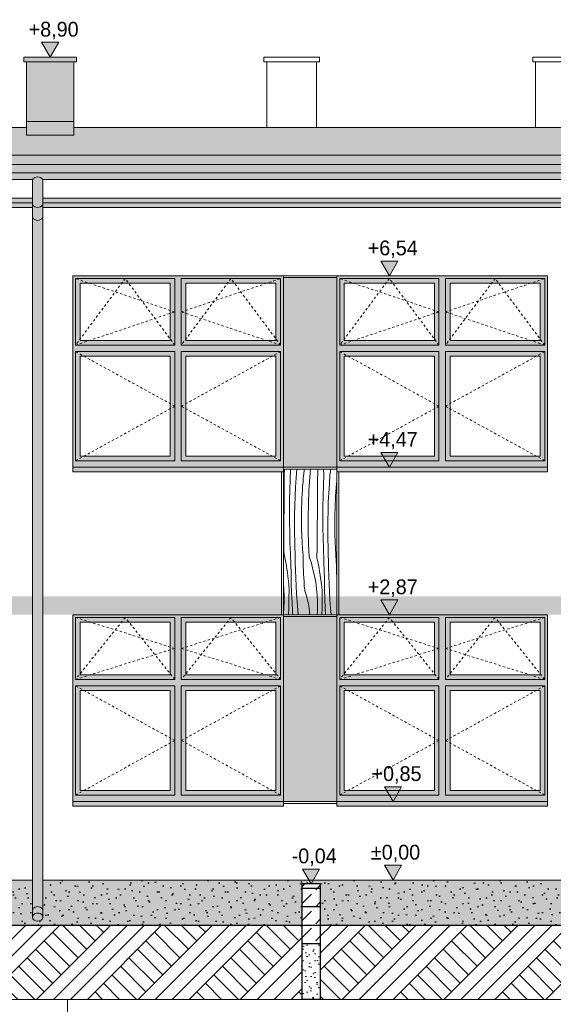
# Model space of a CAD drawing. Extents: x -366324 to -207045, y 68808 to 138616.
# Tile 149 of 170: x -222352 to -216574, y 113666 to 124314. Entities that reach past the tile are written whole.
import ezdxf

# ---------------------------------------------------------------- set-up
doc = ezdxf.new("R2010")
doc.units = 0
doc.header["$MEASUREMENT"] = 0
doc.linetypes.add('Dashed', pattern=[564.444447, 282.222223, -282.222223])
doc.linetypes.add('Hidden Line', pattern=[50, 25, -25])
for name, color, linetype, lineweight, true_color in [('ARCH dach_Nr_Pióra__22', 7, 'Continuous', 9, 0x7f7f7f), ('Arch kolorystyka_Nr_Pióra__2', 7, 'Continuous', 13, 0x7f7f7f), ('Arch kolorystyka_Nr_Pióra__22', 7, 'Continuous', 9, 0x7f7f7f), ('Arch kolorystyka_Nr_Pióra__4', 7, 'Continuous', 9, 0x029e21), ('Arch kolorystyka_Nr_Pióra__61', 7, 'Continuous', 20, 0x4d4d4d), ('Arch kolorystyka_Nr_Pióra__81', 7, 'Continuous', 9, 0x5d5d5d), ('Arch rynny_Nr_Pióra__81', 7, 'Continuous', 9, 0x5d5d5d), ('Arch teren_Nr_Pióra__2', 7, 'Continuous', 13, 0x7f7f7f), ('Arch wykończenie_Nr_Pióra__22', 7, 'Continuous', 9, 0x7f7f7f), ('Arch ściany zewnętrzne_Nr_Pióra__22', 7, 'Continuous', 9, 0x7f7f7f)]:
    doc.layers.add(name, color=color, linetype=linetype, lineweight=lineweight, true_color=true_color)
for name, color, linetype, lineweight in [('Arch kolorystyka_Nr_Pióra__1', 7, 'Continuous', 25), ('Arch kolorystyka_Nr_Pióra__41', 7, 'Continuous', 15), ('Arch okna_Nr_Pióra__21', 7, 'Continuous', 9), ('Arch rynny_Nr_Pióra__21', 7, 'Continuous', 9), ('Arch schody_Nr_Pióra__1', 7, 'Continuous', 25), ('ARCH TABELA_Nr_Pióra__21', 7, 'Continuous', 9), ('Arch wykończenie_Nr_Pióra__21', 7, 'Continuous', 9), ('Arch wymiary_Nr_Pióra__21', 7, 'Continuous', 9), ('arch wypelnienia_Nr_Pióra__21', 7, 'Continuous', 9), ('Arch ściany zewnętrzne_Nr_Pióra__21', 7, 'Continuous', 9), ('INWENT DACH_Nr_Pióra__21', 7, 'Continuous', 9), ('INWENT TEREN_Nr_Pióra__1', 7, 'Continuous', 25)]:
    doc.layers.add(name, color=color, linetype=linetype, lineweight=lineweight)
doc.layers.add('Arch wymiary', color=7, linetype='Continuous')
doc.styles.add('GENERATED_STYLE_1', font='txt')
pattern_1 = [(45, (0, 0), (-183.84776, 183.84776), [195, -65]), (45, (1e-14, 183.85), (-183.84776, 183.84776), [195, -65])]
pattern_2 = [(45, (0, 0), (-275.77163, 275.77163), []), (45, (-91.9, 91.9), (-551.5433, 551.5433), []), (45, (-183.85, 183.85), (-551.5433, 551.5433), []), (135, (-275.77, 275.77), (91.92388, 91.92388), [390, -390])]

# ---------------------------------------------------------------- blocks, each defined once
blk = doc.blocks.new('*X128')
at = {"layer": 'Arch kolorystyka_Nr_Pióra__22', "linetype": 'Continuous'}
for p, q in [((-219488, 119262), (-219487, 119380)), ((-219487, 119380), (-219486, 119455)), ((-219424, 119342), (-219420, 119455)), ((-219360, 119359), (-219352, 119455)), ((-219281, 119357), (-219276, 119400)), ((-219276, 119400), (-219272, 119444)), ((-219272, 119444), (-219270, 119455)), ((-219220, 119222), (-219211, 119365)), ((-219211, 119365), (-219203, 119455)), ((-219126, 119317), (-219125, 119435)), ((-219125, 119435), (-219125, 119455)), ((-219059, 119393), (-219064, 119455)), ((-219064, 119279), (-219059, 119393)), ((-218999, 119295), (-218992, 119394)), ((-218992, 119394), (-218988, 119426)), ((-218988, 119426), (-218987, 119455)), ((-219489, 119144), (-219488, 119262)), ((-219427, 119228), (-219424, 119342)), ((-219370, 119161), (-219366, 119260)), ((-219366, 119260), (-219360, 119359)), ((-219291, 119227), (-219288, 119270)), ((-219288, 119270), (-219284, 119314)), ((-219284, 119314), (-219281, 119357)), ((-219127, 119199), (-219126, 119317)), ((-219067, 119164), (-219064, 119279)), ((-219005, 119196), (-218999, 119295)), ((-218924, 119250), (-218920, 119293)), ((-218920, 119293), (-218917, 119329)), ((-219429, 119113), (-219427, 119228)), ((-219374, 119062), (-219370, 119161)), ((-219296, 119140), (-219293, 119183)), ((-219293, 119183), (-219291, 119227)), ((-219226, 119079), (-219220, 119222)), ((-219128, 119081), (-219127, 119199)), ((-219069, 119050), (-219067, 119164)), ((-219010, 119097), (-219005, 119196)), ((-218933, 119120), (-218931, 119163)), ((-218931, 119163), (-218928, 119207)), ((-218928, 119207), (-218924, 119250)), ((-219489, 119026), (-219489, 119144)), ((-219430, 118999), (-219429, 119113)), ((-219376, 118963), (-219374, 119062)), ((-219300, 119024), (-219297, 119096)), ((-219297, 119096), (-219296, 119140)), ((-219229, 118935), (-219226, 119079)), ((-219129, 118963), (-219128, 119081)), ((-219069, 118935), (-219069, 119050)), ((-219013, 118998), (-219010, 119097)), ((-218937, 119033), (-218935, 119076)), ((-218935, 119076), (-218933, 119120)), ((-219490, 118908), (-219489, 119026)), ((-219429, 118885), (-219430, 118999)), ((-219376, 118864), (-219376, 118963)), ((-219301, 118952), (-219300, 119024)), ((-219301, 118879), (-219301, 118952)), ((-219130, 118845), (-219129, 118963)), ((-219015, 118899), (-219013, 118998)), ((-218941, 118888), (-218939, 118960)), ((-218939, 118960), (-218937, 119033)), ((-219491, 118790), (-219490, 118908)), ((-219427, 118770), (-219429, 118885)), ((-219376, 118764), (-219376, 118864)), ((-219300, 118807), (-219301, 118879)), ((-219228, 118792), (-219229, 118935)), ((-219131, 118727), (-219130, 118845)), ((-219069, 118821), (-219069, 118935)), ((-219016, 118800), (-219015, 118899)), ((-218941, 118816), (-218941, 118888)), ((-219492, 118672), (-219491, 118790)), ((-219425, 118656), (-219427, 118770)), ((-219373, 118665), (-219376, 118764)), ((-219298, 118734), (-219300, 118807)), ((-219294, 118662), (-219298, 118734)), ((-219224, 118648), (-219228, 118792)), ((-219132, 118609), (-219131, 118727)), ((-219067, 118707), (-219069, 118821)), ((-219015, 118701), (-219016, 118800)), ((-218939, 118743), (-218941, 118816)), ((-218937, 118671), (-218939, 118743)), ((-219493, 118554), (-219492, 118672)), ((-219420, 118541), (-219425, 118656)), ((-219373, 118649), (-219373, 118665)), ((-219372, 118632), (-219373, 118649)), ((-219372, 118615), (-219372, 118632)), ((-219290, 118590), (-219294, 118662)), ((-219216, 118505), (-219224, 118648)), ((-219064, 118592), (-219067, 118707)), ((-219013, 118602), (-219015, 118701)), ((-218934, 118598), (-218937, 118671)), ((-219493, 118554), (-219485, 118518)), ((-219485, 118518), (-219477, 118482)), ((-219420, 118527), (-219420, 118541)), ((-219419, 118513), (-219420, 118527)), ((-219419, 118499), (-219419, 118513)), ((-219371, 118599), (-219372, 118615)), ((-219371, 118582), (-219371, 118599)), ((-219370, 118565), (-219371, 118582)), ((-219369, 118549), (-219370, 118565)), ((-219369, 118532), (-219369, 118549)), ((-219368, 118446), (-219369, 118532)), ((-219284, 118517), (-219290, 118590)), ((-219284, 118477), (-219284, 118517)), ((-219133, 118491), (-219132, 118609)), ((-219060, 118478), (-219064, 118592)), ((-219013, 118585), (-219013, 118602)), ((-219012, 118568), (-219013, 118585)), ((-219012, 118552), (-219012, 118568)), ((-219011, 118535), (-219012, 118552)), ((-219011, 118519), (-219011, 118535)), ((-219010, 118502), (-219011, 118519)), ((-218930, 118526), (-218934, 118598)), ((-218924, 118454), (-218930, 118526)), ((-219477, 118482), (-219470, 118446)), ((-219470, 118446), (-219464, 118410)), ((-219464, 118410), (-219458, 118373)), ((-219418, 118485), (-219419, 118499)), ((-219417, 118471), (-219418, 118485)), ((-219417, 118457), (-219417, 118471)), ((-219416, 118443), (-219417, 118457)), ((-219415, 118429), (-219416, 118443)), ((-219413, 118324), (-219415, 118429)), ((-219366, 118361), (-219368, 118446)), ((-219283, 118437), (-219284, 118477)), ((-219281, 118397), (-219283, 118437)), ((-219216, 118505), (-219194, 118438)), ((-219194, 118438), (-219176, 118370)), ((-219133, 118491), (-219124, 118455)), ((-219124, 118455), (-219117, 118419)), ((-219117, 118419), (-219110, 118382)), ((-219060, 118464), (-219060, 118478)), ((-219059, 118450), (-219060, 118464)), ((-219058, 118436), (-219059, 118450)), ((-219058, 118422), (-219058, 118436)), ((-219057, 118408), (-219058, 118422)), ((-219056, 118394), (-219057, 118408)), ((-219009, 118485), (-219010, 118502)), ((-219008, 118469), (-219009, 118485)), ((-219007, 118383), (-219008, 118469)), ((-218923, 118414), (-218924, 118454)), ((-218922, 118374), (-218923, 118414)), ((-219458, 118373), (-219453, 118337)), ((-219453, 118337), (-219448, 118300)), ((-219448, 118300), (-219444, 118264)), ((-219411, 118220), (-219413, 118324)), ((-219362, 118275), (-219366, 118361)), ((-219280, 118358), (-219281, 118397)), ((-219278, 118318), (-219280, 118358)), ((-219275, 118278), (-219278, 118318)), ((-219176, 118370), (-219160, 118301)), ((-219160, 118301), (-219147, 118232)), ((-219110, 118382), (-219104, 118346)), ((-219104, 118346), (-219098, 118310)), ((-219098, 118310), (-219093, 118273)), ((-219056, 118380), (-219056, 118394)), ((-219055, 118366), (-219056, 118380)), ((-219053, 118261), (-219055, 118366)), ((-219005, 118297), (-219007, 118383)), ((-218921, 118334), (-218922, 118374)), ((-218919, 118294), (-218921, 118334)), ((-219497, 118212), (-219492, 118155)), ((-219442, 118248), (-219444, 118264)), ((-219440, 118232), (-219442, 118248)), ((-219438, 118216), (-219440, 118232)), ((-219437, 118200), (-219438, 118216)), ((-219436, 118184), (-219437, 118200)), ((-219407, 118115), (-219411, 118220)), ((-219358, 118189), (-219362, 118275)), ((-219273, 118238), (-219275, 118278)), ((-219270, 118198), (-219273, 118238)), ((-219270, 118186), (-219270, 118198)), ((-219147, 118232), (-219138, 118162)), ((-219093, 118273), (-219088, 118237)), ((-219088, 118237), (-219084, 118200)), ((-219082, 118184), (-219084, 118200)), ((-219051, 118156), (-219053, 118261)), ((-219002, 118211), (-219005, 118297)), ((-218998, 118126), (-219002, 118211)), ((-218917, 118254), (-218919, 118294)), ((-218917, 118244), (-218917, 118254)), ((-219492, 118155), (-219488, 118085)), ((-219435, 118167), (-219436, 118184)), ((-219436, 118072), (-219435, 118135)), ((-219435, 118151), (-219435, 118167)), ((-219435, 118135), (-219435, 118151)), ((-219403, 118010), (-219407, 118115)), ((-219353, 118104), (-219358, 118189)), ((-219347, 118018), (-219353, 118104)), ((-219269, 118174), (-219270, 118186)), ((-219267, 118163), (-219269, 118174)), ((-219266, 118151), (-219267, 118163)), ((-219263, 118139), (-219266, 118151)), ((-219261, 118128), (-219263, 118139)), ((-219258, 118116), (-219261, 118128)), ((-219254, 118105), (-219258, 118116)), ((-219236, 118041), (-219254, 118105)), ((-219138, 118162), (-219132, 118092)), ((-219132, 118092), (-219128, 118021)), ((-219080, 118168), (-219082, 118184)), ((-219078, 118152), (-219080, 118168)), ((-219076, 118136), (-219078, 118152)), ((-219075, 118120), (-219076, 118136)), ((-219075, 118104), (-219075, 118120)), ((-219075, 118088), (-219075, 118104)), ((-219075, 118072), (-219075, 118088)), ((-219047, 118051), (-219051, 118156)), ((-218993, 118040), (-218998, 118126)), ((-219490, 117973), (-219489, 117993)), ((-219489, 117993), (-219488, 118014)), ((-219488, 118085), (-219488, 118014)), ((-219439, 117947), (-219438, 118010)), ((-219438, 118010), (-219436, 118072)), ((-219398, 117906), (-219403, 118010)), ((-219340, 117933), (-219347, 118018)), ((-219222, 117976), (-219236, 118041)), ((-219128, 118021), (-219128, 117951)), ((-219077, 117946), (-219076, 118009)), ((-219076, 118009), (-219075, 118072)), ((-219043, 117947), (-219047, 118051)), ((-218987, 117955), (-218993, 118040)), ((-219497, 117880), (-219496, 117891)), ((-219496, 117891), (-219494, 117911)), ((-219494, 117911), (-219492, 117932)), ((-219492, 117932), (-219491, 117952)), ((-219491, 117952), (-219490, 117973)), ((-219440, 117884), (-219439, 117947)), ((-219440, 117880), (-219440, 117884)), ((-219396, 117880), (-219398, 117906)), ((-219335, 117880), (-219340, 117933)), ((-219213, 117910), (-219222, 117976)), ((-219210, 117880), (-219213, 117910)), ((-219131, 117889), (-219129, 117909)), ((-219131, 117880), (-219131, 117889)), ((-219129, 117930), (-219128, 117951)), ((-219129, 117909), (-219129, 117930)), ((-219079, 117884), (-219077, 117946)), ((-219079, 117880), (-219079, 117884)), ((-219039, 117880), (-219043, 117947)), ((-218981, 117880), (-218987, 117955))]:
    blk.add_line(p, q, dxfattribs=at)
blk = doc.blocks.new('Wypełnienie_64')
at = {"layer": 'Arch kolorystyka_Nr_Pióra__22', "linetype": 'Dashed'}
blk.add_blockref('*X128', (0, 0), dxfattribs=at)
blk = doc.blocks.new('Wymiary_181', base_point=(-218349, 121545))
at = {"layer": 'Arch wymiary_Nr_Pióra__21', "linetype": 'Continuous'}
blk.add_hatch(color=256, dxfattribs=at).paths.add_polyline_path([(-218349, 121545), (-218442, 121705), (-218257, 121705)], flags=0)
for p, q in [((-218349, 121545), (-218442, 121705)), ((-218442, 121705), (-218257, 121705)), ((-218257, 121705), (-218349, 121545)), ((-218349, 121545), (-218469, 121545)), ((-218349, 121545), (-218229, 121545))]:
    blk.add_line(p, q, dxfattribs=at)
at = {"layer": 'Arch wymiary_Nr_Pióra__21', "insert": (-218583, 121737), "char_height": 160, "attachment_point": 7, "style": 'GENERATED_STYLE_1'}
blk.add_mtext('{+6,54}', dxfattribs=at)
blk = doc.blocks.new('Wymiary_182', base_point=(-218349, 119475))
at = {"layer": 'Arch wymiary_Nr_Pióra__21', "linetype": 'Continuous'}
blk.add_hatch(color=256, dxfattribs=at).paths.add_polyline_path([(-218349, 119475), (-218442, 119635), (-218257, 119635)], flags=0)
for p, q in [((-218349, 119475), (-218442, 119635)), ((-218442, 119635), (-218257, 119635)), ((-218257, 119635), (-218349, 119475)), ((-218349, 119475), (-218469, 119475)), ((-218349, 119475), (-218229, 119475))]:
    blk.add_line(p, q, dxfattribs=at)
at = {"layer": 'Arch wymiary_Nr_Pióra__21', "insert": (-218583, 119667), "char_height": 160, "attachment_point": 7, "style": 'GENERATED_STYLE_1'}
blk.add_mtext('{+4,47}', dxfattribs=at)
blk = doc.blocks.new('Wymiary_183', base_point=(-218308, 115010))
at = {"layer": 'Arch wymiary_Nr_Pióra__21', "linetype": 'Continuous'}
blk.add_hatch(color=256, dxfattribs=at).paths.add_polyline_path([(-218308, 115010), (-218401, 115170), (-218216, 115170)], flags=0)
for p, q in [((-218308, 115010), (-218401, 115170)), ((-218401, 115170), (-218216, 115170)), ((-218216, 115170), (-218308, 115010)), ((-218308, 115010), (-218428, 115010)), ((-218308, 115010), (-218188, 115010))]:
    blk.add_line(p, q, dxfattribs=at)
at = {"layer": 'Arch wymiary_Nr_Pióra__21', "insert": (-218549, 115202), "char_height": 160, "attachment_point": 7, "style": 'GENERATED_STYLE_1'}
blk.add_mtext('{±0,00}', dxfattribs=at)
blk = doc.blocks.new('Wymiary_184', base_point=(-218308, 115860))
at = {"layer": 'Arch wymiary_Nr_Pióra__21', "linetype": 'Continuous'}
blk.add_hatch(color=256, dxfattribs=at).paths.add_polyline_path([(-218308, 115860), (-218401, 116020), (-218216, 116020)], flags=0)
for p, q in [((-218308, 115860), (-218401, 116020)), ((-218401, 116020), (-218216, 116020)), ((-218216, 116020), (-218308, 115860)), ((-218308, 115860), (-218428, 115860)), ((-218308, 115860), (-218188, 115860))]:
    blk.add_line(p, q, dxfattribs=at)
at = {"layer": 'Arch wymiary_Nr_Pióra__21', "insert": (-218542, 116052), "char_height": 160, "attachment_point": 7, "style": 'GENERATED_STYLE_1'}
blk.add_mtext('{+0,85}', dxfattribs=at)
blk = doc.blocks.new('Wymiary_185', base_point=(-218349, 117880))
at = {"layer": 'Arch wymiary_Nr_Pióra__21', "linetype": 'Continuous'}
blk.add_hatch(color=256, dxfattribs=at).paths.add_polyline_path([(-218349, 117880), (-218442, 118040), (-218257, 118040)], flags=0)
for p, q in [((-218349, 117880), (-218442, 118040)), ((-218442, 118040), (-218257, 118040)), ((-218257, 118040), (-218349, 117880)), ((-218349, 117880), (-218469, 117880)), ((-218349, 117880), (-218229, 117880))]:
    blk.add_line(p, q, dxfattribs=at)
at = {"layer": 'Arch wymiary_Nr_Pióra__21', "insert": (-218583, 118072), "char_height": 160, "attachment_point": 7, "style": 'GENERATED_STYLE_1'}
blk.add_mtext('{+2,87}', dxfattribs=at)
blk = doc.blocks.new('Wymiary_186', base_point=(-219197, 114970))
at = {"layer": 'Arch wymiary_Nr_Pióra__21', "linetype": 'Continuous'}
blk.add_hatch(color=256, dxfattribs=at).paths.add_polyline_path([(-219197, 114970), (-219290, 115130), (-219104, 115130)], flags=0)
for p, q in [((-219197, 114970), (-219290, 115130)), ((-219290, 115130), (-219104, 115130)), ((-219104, 115130), (-219197, 114970)), ((-219197, 114970), (-219317, 114970)), ((-219197, 114970), (-219077, 114970))]:
    blk.add_line(p, q, dxfattribs=at)
at = {"layer": 'Arch wymiary_Nr_Pióra__21', "insert": (-219407, 115162), "char_height": 160, "attachment_point": 7, "style": 'GENERATED_STYLE_1'}
blk.add_mtext('{-0,04}', dxfattribs=at)
blk = doc.blocks.new('Wymiary_202', base_point=(-222022, 123910))
at = {"layer": 'Arch wymiary_Nr_Pióra__21', "linetype": 'Continuous'}
blk.add_hatch(color=256, dxfattribs=at).paths.add_polyline_path([(-222022, 123910), (-222115, 124070), (-221929, 124070)], flags=0)
for p, q in [((-222022, 123910), (-222115, 124070)), ((-222115, 124070), (-221929, 124070)), ((-221929, 124070), (-222022, 123910)), ((-222022, 123910), (-222142, 123910)), ((-222022, 123910), (-221902, 123910))]:
    blk.add_line(p, q, dxfattribs=at)
at = {"layer": 'Arch wymiary_Nr_Pióra__21', "insert": (-222255, 124102), "char_height": 160, "attachment_point": 7, "style": 'GENERATED_STYLE_1'}
blk.add_mtext('{+8,90}', dxfattribs=at)

msp = doc.modelspace()

# ---------------------------------------------------------------- hatches: boundary and pattern name
at = {"layer": 'Arch kolorystyka_Nr_Pióra__1', "linetype": 'Continuous'}
h = msp.add_hatch(dxfattribs=at)
h.set_pattern_fill('Carpet', color=256, style=0, pattern_type=2)
h.set_pattern_definition([(45, (0, 300), (-95.459415, 95.459415), [0, -90, 0, -135]), (110, (300, 300), (126.858504, 46.17272), [0, -66, 0, -114])])
h.paths.add_polyline_path([(-223816.9, 114989.6), (-222776.9, 114989.6), (-222776.9, 114969.6), (-222576.9, 114969.6), (-222576.9, 114519.6), (-222101.9, 114519.6), (-219296.9, 114519.6), (-219296.9, 114969.6), (-219096.9, 114969.6), (-219096.9, 114519.6), (-216306.9, 114519.6), (-216306.9, 114969.6), (-215856.9, 114969.6), (-215856.9, 115009.6), (-219686.9, 115009.6), (-222101.9, 115009.6), (-222101.9, 114669.6), (-222101.9, 114608.8, -0.2284974), (-222116.5, 114578.5, -0.1654872), (-222152.5, 114564.3, -0.0390619), (-222161.3, 114564.3, -0.1654872), (-222197.3, 114578.5, -0.2284974), (-222211.9, 114608.8), (-222211.9, 114988.7), (-222211.9, 115009.6), (-223816.9, 115009.6)], flags=0)
at = {"layer": 'Arch kolorystyka_Nr_Pióra__2', "linetype": 'Continuous'}
h = msp.add_hatch(color=256, dxfattribs=at)
h.paths.add_polyline_path([(-221776.9, 119474.6), (-219496.9, 119474.6), (-219496.9, 121544.6), (-221776.9, 121544.6)], flags=0)
h.paths.add_polyline_path([(-221696.9, 119594.6), (-220721.9, 119594.6), (-220721.9, 120674.6), (-221696.9, 120674.6)], flags=0)
h.paths.add_polyline_path([(-221696.9, 120844.6), (-220721.9, 120844.6), (-220721.9, 121464.6), (-221696.9, 121464.6)], flags=0)
h.paths.add_polyline_path([(-220551.9, 120844.6), (-219576.9, 120844.6), (-219576.9, 121464.6), (-220551.9, 121464.6)], flags=0)
h.paths.add_polyline_path([(-220551.9, 119594.6), (-219576.9, 119594.6), (-219576.9, 120674.6), (-220551.9, 120674.6)], flags=0)
h = msp.add_hatch(color=256, dxfattribs=at)
h.paths.add_polyline_path([(-218916.9, 119474.6), (-216636.9, 119474.6), (-216636.9, 121544.6), (-218916.9, 121544.6)], flags=0)
h.paths.add_polyline_path([(-218836.9, 119594.6), (-217861.9, 119594.6), (-217861.9, 120674.6), (-218836.9, 120674.6)], flags=0)
h.paths.add_polyline_path([(-218836.9, 120844.6), (-217861.9, 120844.6), (-217861.9, 121464.6), (-218836.9, 121464.6)], flags=0)
h.paths.add_polyline_path([(-217691.9, 120844.6), (-216716.9, 120844.6), (-216716.9, 121464.6), (-217691.9, 121464.6)], flags=0)
h.paths.add_polyline_path([(-217691.9, 119594.6), (-216716.9, 119594.6), (-216716.9, 120674.6), (-217691.9, 120674.6)], flags=0)
h = msp.add_hatch(color=256, dxfattribs=at)
h.paths.add_polyline_path([(-221776.9, 115859.6), (-219496.9, 115859.6), (-219496.9, 117879.6), (-221776.9, 117879.6)], flags=0)
h.paths.add_polyline_path([(-221696.9, 115979.6), (-220721.9, 115979.6), (-220721.9, 117059.6), (-221696.9, 117059.6)], flags=0)
h.paths.add_polyline_path([(-220551.9, 115979.6), (-219576.9, 115979.6), (-219576.9, 117059.6), (-220551.9, 117059.6)], flags=0)
h.paths.add_polyline_path([(-220551.9, 117229.6), (-219576.9, 117229.6), (-219576.9, 117799.6), (-220551.9, 117799.6)], flags=0)
h.paths.add_polyline_path([(-221696.9, 117229.6), (-220721.9, 117229.6), (-220721.9, 117799.6), (-221696.9, 117799.6)], flags=0)
h = msp.add_hatch(color=256, dxfattribs=at)
h.paths.add_polyline_path([(-218912.1, 115859.6), (-216632.1, 115859.6), (-216632.1, 117879.6), (-218912.1, 117879.6)], flags=0)
h.paths.add_polyline_path([(-218832.1, 115979.6), (-217857.1, 115979.6), (-217857.1, 117059.6), (-218832.1, 117059.6)], flags=0)
h.paths.add_polyline_path([(-217687.1, 115979.6), (-216712.1, 115979.6), (-216712.1, 117059.6), (-217687.1, 117059.6)], flags=0)
h.paths.add_polyline_path([(-217687.1, 117229.6), (-216712.1, 117229.6), (-216712.1, 117799.6), (-217687.1, 117799.6)], flags=0)
h.paths.add_polyline_path([(-218832.1, 117229.6), (-217857.1, 117229.6), (-217857.1, 117799.6), (-218832.1, 117799.6)], flags=0)
at = {"layer": 'Arch kolorystyka_Nr_Pióra__4', "linetype": 'Continuous'}
msp.add_hatch(color=256, dxfattribs=at).paths.add_polyline_path([(-210556.9, 117879.6), (-210556.9, 118079.6), (-233811.9, 118079.6), (-233811.9, 117879.6)], flags=0)
at = {"layer": 'Arch kolorystyka_Nr_Pióra__41', "linetype": 'Continuous'}
for points in [[(-222306.9, 123909.6), (-222306.9, 123859.6), (-221736.9, 123859.6), (-221736.9, 123909.6)], [(-221766.9, 123213.8), (-222276.9, 123213.8), (-222276.9, 123063.8), (-221766.9, 123063.8)], [(-233811.9, 122659.8), (-210556.9, 122659.8), (-210556.9, 122746.6), (-233811.9, 122746.6)], [(-233811.9, 122659.8), (-233811.9, 122584.8), (-231221.9, 122584.8, -0.5454545), (-231111.9, 122584.8), (-222211.9, 122584.8, -0.5454545), (-222101.9, 122584.8), (-213271.9, 122584.8, -0.5454545), (-213161.9, 122584.8), (-210556.9, 122584.8), (-210556.9, 122659.8)], [(-222211.9, 122313.9, 0.5454545), (-222101.9, 122313.9), (-222101.9, 122384.6), (-222101.9, 122584.8, 0.5454545), (-222211.9, 122584.8), (-222211.9, 122384.6)], [(-231111.9, 122384.6), (-231111.9, 122334.6), (-222211.9, 122334.6), (-222211.9, 122384.6)], [(-222101.9, 122334.6), (-213271.9, 122334.6), (-213271.9, 122384.6), (-222101.9, 122384.6)], [(-222211.9, 122334.6), (-231111.9, 122334.6), (-231111.9, 122284.6), (-222211.9, 122284.6)], [(-222211.9, 122173.9, 0.5454545), (-222101.9, 122173.9), (-222101.9, 122284.6), (-222101.9, 122313.9, -0.5454545), (-222211.9, 122313.9), (-222211.9, 122284.6)], [(-222101.9, 122284.6), (-213271.9, 122284.6), (-213271.9, 122334.6), (-222101.9, 122334.6)], [(-222211.9, 114608.8, 0.8115138), (-222101.9, 114608.8), (-222101.9, 115009.6), (-222101.9, 122173.9, -0.5454545), (-222211.9, 122173.9)], [(-219496.9, 119474.6), (-221776.9, 119474.6), (-221776.9, 119424.6), (-219496.9, 119424.6)], [(-216636.9, 119424.6), (-216636.9, 119474.6), (-218916.9, 119474.6), (-218916.9, 119424.6)], [(-219496.9, 115809.6), (-219496.9, 115859.6), (-221776.9, 115859.6), (-221776.9, 115809.6)], [(-216636.9, 115859.6), (-218916.9, 115859.6), (-218916.9, 115809.6), (-216636.9, 115809.6)]]:
    msp.add_hatch(color=256, dxfattribs=at).paths.add_polyline_path(points, flags=0)
at = {"layer": 'Arch kolorystyka_Nr_Pióra__61', "linetype": 'Continuous'}
for points in [[(-233811.9, 122850.8), (-210556.9, 122850.8), (-210556.9, 123148.4), (-215836.9, 123148.4), (-215836.9, 123063.8), (-216356.9, 123063.8), (-216356.9, 123148.4), (-221766.9, 123148.4), (-221766.9, 123063.8), (-222276.9, 123063.8), (-222276.9, 123148.4), (-227881.9, 123148.4), (-227881.9, 122964.6), (-228391.9, 122964.6), (-228391.9, 123148.4), (-233811.9, 123148.4)], [(-210556.9, 122850.8), (-233811.9, 122850.8), (-233811.9, 122746.6), (-210556.9, 122746.6)]]:
    msp.add_hatch(color=256, dxfattribs=at).paths.add_polyline_path(points, flags=0)
at = {"layer": 'Arch kolorystyka_Nr_Pióra__81', "linetype": 'Continuous'}
for points in [[(-222276.9, 123213.8), (-221766.9, 123213.8), (-221766.9, 123859.6), (-222276.9, 123859.6)], [(-218916.9, 119474.6), (-218916.9, 121524.6), (-219496.9, 121524.6), (-219496.9, 119474.6)], [(-219496.9, 115859.6), (-218916.9, 115859.6), (-218916.9, 117859.6), (-219496.9, 117859.6)]]:
    msp.add_hatch(color=256, dxfattribs=at).paths.add_polyline_path(points, flags=0)
at = {"layer": 'Arch kolorystyka_Nr_Pióra__81', "linetype": 'Continuous', "lineweight": 0, "true_color": 0x454545}
msp.add_hatch(color=250, dxfattribs=at).paths.add_polyline_path([(-222211.9, 115009.6), (-223816.9, 115009.6), (-223816.9, 114989.6), (-222776.9, 114989.6), (-222776.9, 114969.6), (-222576.9, 114969.6), (-222576.9, 114519.6), (-222101.9, 114519.6), (-219296.9, 114519.6), (-219296.9, 114969.6), (-219096.9, 114969.6), (-219096.9, 114519.6), (-216306.9, 114519.6), (-216306.9, 114969.6), (-215856.9, 114969.6), (-215856.9, 115009.6), (-219686.9, 115009.6), (-222101.9, 115009.6), (-222101.9, 114669.6), (-222101.9, 114608.8, -0.8115138), (-222211.9, 114608.8), (-222211.9, 114988.7)], flags=0)
at = {"layer": 'Arch teren_Nr_Pióra__2', "linetype": 'Continuous'}
h = msp.add_hatch(dxfattribs=at)
h.set_pattern_fill('Earth', color=256, style=0, pattern_type=2)
h.set_pattern_definition(pattern_2)
h.paths.add_polyline_path([(-222711.9, 114459.6), (-222646.9, 114394.6), (-222646.9, 113719.6), (-219296.9, 113719.6), (-219296.9, 114519.6), (-222646.9, 114519.6), (-222711.9, 114519.6)], flags=0)
h = msp.add_hatch(dxfattribs=at)
h.set_pattern_fill('Earth', color=256, style=0, pattern_type=2)
h.set_pattern_definition(pattern_2)
h.paths.add_polyline_path([(-215986.9, 114519.6), (-219096.9, 114519.6), (-219096.9, 113719.6), (-215986.9, 113719.6), (-215986.9, 114394.6), (-215921.9, 114459.6), (-215921.9, 114519.6)], flags=0)
at = {"layer": 'arch wypelnienia_Nr_Pióra__21', "linetype": 'Continuous'}
h = msp.add_hatch(dxfattribs=at)
h.set_pattern_fill('Dashed', color=256, style=0, pattern_type=2)
h.set_pattern_definition(pattern_1)
h.paths.add_polyline_path([(-219296.9, 114919.6), (-219096.9, 114919.6), (-219096.9, 114969.6), (-219296.9, 114969.6)], flags=0)
h = msp.add_hatch(dxfattribs=at)
h.set_pattern_fill('Dashed', color=256, style=0, pattern_type=2)
h.set_pattern_definition(pattern_1)
h.paths.add_polyline_path([(-219296.9, 114719.6), (-219096.9, 114719.6), (-219096.9, 114919.6), (-219296.9, 114919.6)], flags=0)
h = msp.add_hatch(dxfattribs=at)
h.set_pattern_fill('Dashed', color=256, style=0, pattern_type=2)
h.set_pattern_definition(pattern_1)
h.paths.add_polyline_path([(-219296.9, 114519.6), (-219096.9, 114519.6), (-219096.9, 114719.6), (-219296.9, 114719.6)], flags=0)
h = msp.add_hatch(dxfattribs=at)
h.set_pattern_fill('Dashed', color=256, style=0, pattern_type=2)
h.set_pattern_definition(pattern_1)
h.paths.add_polyline_path([(-219296.9, 114319.6), (-219096.9, 114319.6), (-219096.9, 114519.6), (-219296.9, 114519.6)], flags=0)
h = msp.add_hatch(dxfattribs=at)
h.set_pattern_fill('Cut_Stone', color=256, style=0, pattern_type=2)
h.set_pattern_definition([(45, (0, 200), (-63.63961, 63.63961), [0, -60, 0, -90]), (110, (200, 200), (84.572336, 30.781813), [0, -44, 0, -76])])
h.paths.add_polyline_path([(-219296.9, 113719.6), (-219096.9, 113719.6), (-219096.9, 114319.6), (-219296.9, 114319.6)], flags=0)

# ---------------------------------------------------------------- linework, layer by layer
at = {"layer": 'ARCH dach_Nr_Pióra__22', "linetype": 'Continuous'}
msp.add_line((-210556.9, 122850.8), (-233811.9, 122850.8), dxfattribs=at)
at = {"layer": 'Arch okna_Nr_Pióra__21', "linetype": 'Continuous'}
for p, q in [((-221746.9, 121514.6), (-220671.9, 121514.6)), ((-221746.9, 121514.6), (-221746.9, 120794.6)), ((-220671.9, 121514.6), (-220671.9, 120794.6)), ((-220601.9, 121514.6), (-220601.9, 120794.6)), ((-220601.9, 121514.6), (-219526.9, 121514.6)), ((-219526.9, 121514.6), (-219526.9, 120794.6)), ((-218886.9, 121514.6), (-217811.9, 121514.6)), ((-218886.9, 121514.6), (-218886.9, 120794.6)), ((-217811.9, 121514.6), (-217811.9, 120794.6)), ((-217741.9, 121514.6), (-217741.9, 120794.6)), ((-217741.9, 121514.6), (-216666.9, 121514.6)), ((-216666.9, 121514.6), (-216666.9, 120794.6)), ((-221696.9, 121464.6), (-220721.9, 121464.6)), ((-221696.9, 121464.6), (-221696.9, 120844.6)), ((-220721.9, 121464.6), (-220721.9, 120844.6)), ((-220551.9, 121464.6), (-219576.9, 121464.6)), ((-220551.9, 121464.6), (-220551.9, 120844.6)), ((-219576.9, 121464.6), (-219576.9, 120844.6)), ((-218836.9, 121464.6), (-217861.9, 121464.6)), ((-218836.9, 121464.6), (-218836.9, 120844.6)), ((-217861.9, 121464.6), (-217861.9, 120844.6)), ((-217691.9, 121464.6), (-216716.9, 121464.6)), ((-217691.9, 121464.6), (-217691.9, 120844.6)), ((-216716.9, 121464.6), (-216716.9, 120844.6)), ((-221746.9, 120794.6), (-220671.9, 120794.6)), ((-221696.9, 120844.6), (-220721.9, 120844.6)), ((-220601.9, 120794.6), (-219526.9, 120794.6)), ((-220551.9, 120844.6), (-219576.9, 120844.6)), ((-218886.9, 120794.6), (-217811.9, 120794.6)), ((-218836.9, 120844.6), (-217861.9, 120844.6)), ((-217741.9, 120794.6), (-216666.9, 120794.6)), ((-217691.9, 120844.6), (-216716.9, 120844.6)), ((-221746.9, 120724.6), (-220671.9, 120724.6)), ((-221746.9, 120724.6), (-221746.9, 119544.6)), ((-221696.9, 120674.6), (-220721.9, 120674.6)), ((-221696.9, 120674.6), (-221696.9, 119594.6)), ((-220721.9, 120674.6), (-220721.9, 119594.6)), ((-220671.9, 120724.6), (-220671.9, 119544.6)), ((-220601.9, 120724.6), (-220601.9, 119544.6)), ((-220601.9, 120724.6), (-219526.9, 120724.6)), ((-220551.9, 120674.6), (-219576.9, 120674.6)), ((-220551.9, 120674.6), (-220551.9, 119594.6)), ((-219576.9, 120674.6), (-219576.9, 119594.6)), ((-219526.9, 120724.6), (-219526.9, 119544.6)), ((-218886.9, 120724.6), (-217811.9, 120724.6)), ((-218886.9, 120724.6), (-218886.9, 119544.6)), ((-218836.9, 120674.6), (-217861.9, 120674.6)), ((-218836.9, 120674.6), (-218836.9, 119594.6)), ((-217861.9, 120674.6), (-217861.9, 119594.6)), ((-217811.9, 120724.6), (-217811.9, 119544.6)), ((-217741.9, 120724.6), (-217741.9, 119544.6)), ((-217741.9, 120724.6), (-216666.9, 120724.6)), ((-217691.9, 120674.6), (-216716.9, 120674.6)), ((-217691.9, 120674.6), (-217691.9, 119594.6)), ((-216716.9, 120674.6), (-216716.9, 119594.6)), ((-216666.9, 120724.6), (-216666.9, 119544.6)), ((-221696.9, 119594.6), (-220721.9, 119594.6)), ((-220551.9, 119594.6), (-219576.9, 119594.6)), ((-218836.9, 119594.6), (-217861.9, 119594.6)), ((-217691.9, 119594.6), (-216716.9, 119594.6)), ((-221746.9, 119544.6), (-220671.9, 119544.6)), ((-220601.9, 119544.6), (-219526.9, 119544.6)), ((-218886.9, 119544.6), (-217811.9, 119544.6)), ((-217741.9, 119544.6), (-216666.9, 119544.6)), ((-221746.9, 117849.6), (-220671.9, 117849.6)), ((-221746.9, 117849.6), (-221746.9, 117179.6)), ((-221696.9, 117799.6), (-220721.9, 117799.6)), ((-221696.9, 117799.6), (-221696.9, 117229.6)), ((-220721.9, 117799.6), (-220721.9, 117229.6)), ((-220671.9, 117849.6), (-220671.9, 117179.6)), ((-220601.9, 117849.6), (-220601.9, 117179.6)), ((-220601.9, 117849.6), (-219526.9, 117849.6)), ((-220551.9, 117799.6), (-219576.9, 117799.6)), ((-220551.9, 117799.6), (-220551.9, 117229.6)), ((-219576.9, 117799.6), (-219576.9, 117229.6)), ((-219526.9, 117849.6), (-219526.9, 117179.6)), ((-218886.9, 117849.6), (-217811.9, 117849.6)), ((-218886.9, 117849.6), (-218886.9, 117179.6)), ((-218836.9, 117799.6), (-217861.9, 117799.6)), ((-218836.9, 117799.6), (-218836.9, 117229.6)), ((-217861.9, 117799.6), (-217861.9, 117229.6)), ((-217811.9, 117849.6), (-217811.9, 117179.6)), ((-217741.9, 117849.6), (-217741.9, 117179.6)), ((-217741.9, 117849.6), (-216666.9, 117849.6)), ((-217691.9, 117799.6), (-216716.9, 117799.6)), ((-217691.9, 117799.6), (-217691.9, 117229.6)), ((-216716.9, 117799.6), (-216716.9, 117229.6)), ((-216666.9, 117849.6), (-216666.9, 117179.6)), ((-221746.9, 117179.6), (-220671.9, 117179.6)), ((-221696.9, 117229.6), (-220721.9, 117229.6)), ((-220601.9, 117179.6), (-219526.9, 117179.6)), ((-220551.9, 117229.6), (-219576.9, 117229.6)), ((-218886.9, 117179.6), (-217811.9, 117179.6)), ((-218836.9, 117229.6), (-217861.9, 117229.6)), ((-217741.9, 117179.6), (-216666.9, 117179.6)), ((-217691.9, 117229.6), (-216716.9, 117229.6)), ((-221746.9, 117109.6), (-220671.9, 117109.6)), ((-221746.9, 117109.6), (-221746.9, 115929.6)), ((-221696.9, 117059.6), (-220721.9, 117059.6)), ((-221696.9, 117059.6), (-221696.9, 115979.6)), ((-220721.9, 117059.6), (-220721.9, 115979.6)), ((-220671.9, 117109.6), (-220671.9, 115929.6)), ((-220601.9, 117109.6), (-220601.9, 115929.6)), ((-220601.9, 117109.6), (-219526.9, 117109.6)), ((-220551.9, 117059.6), (-219576.9, 117059.6)), ((-220551.9, 117059.6), (-220551.9, 115979.6)), ((-219576.9, 117059.6), (-219576.9, 115979.6)), ((-219526.9, 117109.6), (-219526.9, 115929.6)), ((-218886.9, 117109.6), (-217811.9, 117109.6)), ((-218886.9, 117109.6), (-218886.9, 115929.6)), ((-218836.9, 117059.6), (-217861.9, 117059.6)), ((-218836.9, 117059.6), (-218836.9, 115979.6)), ((-217861.9, 117059.6), (-217861.9, 115979.6)), ((-217811.9, 117109.6), (-217811.9, 115929.6)), ((-217741.9, 117109.6), (-217741.9, 115929.6)), ((-217741.9, 117109.6), (-216666.9, 117109.6)), ((-217691.9, 117059.6), (-216716.9, 117059.6)), ((-217691.9, 117059.6), (-217691.9, 115979.6)), ((-216716.9, 117059.6), (-216716.9, 115979.6)), ((-216666.9, 117109.6), (-216666.9, 115929.6)), ((-221696.9, 115979.6), (-220721.9, 115979.6)), ((-220551.9, 115979.6), (-219576.9, 115979.6)), ((-218836.9, 115979.6), (-217861.9, 115979.6)), ((-217691.9, 115979.6), (-216716.9, 115979.6)), ((-221746.9, 115929.6), (-220671.9, 115929.6)), ((-220601.9, 115929.6), (-219526.9, 115929.6)), ((-218886.9, 115929.6), (-217811.9, 115929.6)), ((-217741.9, 115929.6), (-216666.9, 115929.6))]:
    msp.add_line(p, q, dxfattribs=at)
at = {"layer": 'Arch okna_Nr_Pióra__21', "linetype": 'Hidden Line'}
for p, q in [((-221209.4, 121514.6), (-221746.9, 120794.6)), ((-220671.9, 121154.6), (-221746.9, 121514.6)), ((-220671.9, 120794.6), (-221209.4, 121514.6)), ((-220064.4, 121514.6), (-220601.9, 120794.6)), ((-220601.9, 121154.6), (-219526.9, 121514.6)), ((-219526.9, 120794.6), (-220064.4, 121514.6)), ((-218349.4, 121514.6), (-218886.9, 120794.6)), ((-217811.9, 121154.6), (-218886.9, 121514.6)), ((-217811.9, 120794.6), (-218349.4, 121514.6)), ((-217204.4, 121514.6), (-217741.9, 120794.6)), ((-217741.9, 121154.6), (-216666.9, 121514.6)), ((-216666.9, 120794.6), (-217204.4, 121514.6)), ((-221746.9, 120794.6), (-220671.9, 121154.6)), ((-219526.9, 120794.6), (-220601.9, 121154.6)), ((-218886.9, 120794.6), (-217811.9, 121154.6)), ((-216666.9, 120794.6), (-217741.9, 121154.6)), ((-220671.9, 120134.6), (-221746.9, 120724.6)), ((-220601.9, 120134.6), (-219526.9, 120724.6)), ((-217811.9, 120134.6), (-218886.9, 120724.6)), ((-217741.9, 120134.6), (-216666.9, 120724.6)), ((-221746.9, 119544.6), (-220671.9, 120134.6)), ((-219526.9, 119544.6), (-220601.9, 120134.6)), ((-218886.9, 119544.6), (-217811.9, 120134.6)), ((-216666.9, 119544.6), (-217741.9, 120134.6)), ((-221209.4, 117849.6), (-221746.9, 117179.6)), ((-220671.9, 117514.6), (-221746.9, 117849.6)), ((-220671.9, 117179.6), (-221209.4, 117849.6)), ((-220064.4, 117849.6), (-220601.9, 117179.6)), ((-220601.9, 117514.6), (-219526.9, 117849.6)), ((-219526.9, 117179.6), (-220064.4, 117849.6)), ((-218349.4, 117849.6), (-218886.9, 117179.6)), ((-217811.9, 117514.6), (-218886.9, 117849.6)), ((-217811.9, 117179.6), (-218349.4, 117849.6)), ((-217204.4, 117849.6), (-217741.9, 117179.6)), ((-217741.9, 117514.6), (-216666.9, 117849.6)), ((-216666.9, 117179.6), (-217204.4, 117849.6)), ((-221746.9, 117179.6), (-220671.9, 117514.6)), ((-219526.9, 117179.6), (-220601.9, 117514.6)), ((-218886.9, 117179.6), (-217811.9, 117514.6)), ((-216666.9, 117179.6), (-217741.9, 117514.6)), ((-220671.9, 116519.6), (-221746.9, 117109.6)), ((-220601.9, 116519.6), (-219526.9, 117109.6)), ((-217811.9, 116519.6), (-218886.9, 117109.6)), ((-217741.9, 116519.6), (-216666.9, 117109.6)), ((-221746.9, 115929.6), (-220671.9, 116519.6)), ((-219526.9, 115929.6), (-220601.9, 116519.6)), ((-218886.9, 115929.6), (-217811.9, 116519.6)), ((-216666.9, 115929.6), (-217741.9, 116519.6))]:
    msp.add_line(p, q, dxfattribs=at)
at = {"layer": 'Arch rynny_Nr_Pióra__21', "linetype": 'Continuous'}
for p, q in [((-222211.9, 122584.8), (-231111.9, 122584.8)), ((-222211.9, 122584.8), (-222211.9, 122384.6)), ((-222101.9, 122584.8), (-222101.9, 122384.6)), ((-213271.9, 122584.8), (-222101.9, 122584.8)), ((-222211.9, 122284.6), (-222211.9, 114608.8)), ((-222101.9, 122284.6), (-222101.9, 114608.8))]:
    msp.add_line(p, q, dxfattribs=at)
msp.add_ellipse((-222156.9, 114608.8), major_axis=(55, 0), ratio=0.8109807, start_param=3.1415927, end_param=6.2831853, dxfattribs=at)
at = {"layer": 'Arch rynny_Nr_Pióra__81', "linetype": 'Continuous'}
for p, q in [((-210556.9, 122659.8), (-233811.9, 122659.8)), ((-222211.9, 122384.6), (-222211.9, 122284.6)), ((-222101.9, 122384.6), (-222101.9, 122284.6)), ((-222211.9, 122334.6), (-231111.9, 122334.6)), ((-213271.9, 122334.6), (-222101.9, 122334.6))]:
    msp.add_line(p, q, dxfattribs=at)
for centre, start, end in [((-222156.9, 122549.4), 32.77908, 147.22092), ((-222156.9, 122349.4), 212.77908, 327.22092), ((-222156.9, 122209.4), 212.77908, 327.22092)]:
    msp.add_arc(centre, 65.4, start, end, dxfattribs=at)
for centre in [(-222156.9, 114678.8), (-222156.9, 114608.8)]:
    msp.add_ellipse(centre, major_axis=(55, 0), ratio=0.8109807, start_param=0, end_param=3.1415927, dxfattribs=at)
at = {"layer": 'Arch schody_Nr_Pióra__1', "linetype": 'Continuous'}
for p, q in [((-219296.9, 114969.6), (-219296.9, 113719.6)), ((-219096.9, 114969.6), (-219296.9, 114969.6)), ((-219096.9, 114919.6), (-219296.9, 114919.6)), ((-219096.9, 114969.6), (-219096.9, 113719.6)), ((-219096.9, 114719.6), (-219296.9, 114719.6)), ((-219096.9, 114519.6), (-219296.9, 114519.6)), ((-219096.9, 114319.6), (-219296.9, 114319.6)), ((-219096.9, 113719.6), (-219296.9, 113719.6))]:
    msp.add_line(p, q, dxfattribs=at)
at = {"layer": 'ARCH TABELA_Nr_Pióra__21', "linetype": 'Continuous'}
for p, q in [((-226726.9, 113719.6), (-221833.3, 113719.6)), ((-226726.9, 113719.6), (-209226.9, 113719.6)), ((-221833.3, 113719.6), (-221833.3, 107908.4)), ((-221833.3, 111272.8), (-221833.3, 113719.6))]:
    msp.add_line(p, q, dxfattribs=at)
at = {"layer": 'Arch wykończenie_Nr_Pióra__21', "linetype": 'Continuous'}
for p, q in [((-222306.9, 123909.6), (-222306.9, 123859.6)), ((-221736.9, 123909.6), (-222306.9, 123909.6)), ((-221736.9, 123859.6), (-222306.9, 123859.6)), ((-221736.9, 123909.6), (-221736.9, 123859.6))]:
    msp.add_line(p, q, dxfattribs=at)
at = {"layer": 'Arch wykończenie_Nr_Pióra__22', "linetype": 'Continuous'}
for p, q in [((-219706.9, 123909.6), (-219706.9, 123859.6)), ((-219106.9, 123909.6), (-219706.9, 123909.6)), ((-219106.9, 123859.6), (-219706.9, 123859.6)), ((-219106.9, 123909.6), (-219106.9, 123859.6)), ((-216796.9, 123909.6), (-216796.9, 123859.6)), ((-216386.9, 123909.6), (-216796.9, 123909.6)), ((-216386.9, 123859.6), (-216796.9, 123859.6))]:
    msp.add_line(p, q, dxfattribs=at)
at = {"layer": 'Arch ściany zewnętrzne_Nr_Pióra__21', "linetype": 'Continuous'}
for p, q in [((-222276.9, 123859.6), (-222276.9, 123063.8)), ((-221766.9, 123063.8), (-221766.9, 123859.6)), ((-222276.9, 123213.8), (-221766.9, 123213.8)), ((-222276.9, 123063.8), (-221766.9, 123063.8)), ((-210556.9, 122746.6), (-233811.9, 122746.6)), ((-222211.9, 122384.6), (-231111.9, 122384.6)), ((-213271.9, 122384.6), (-222101.9, 122384.6)), ((-222211.9, 122284.6), (-231111.9, 122284.6)), ((-213271.9, 122284.6), (-222101.9, 122284.6)), ((-221776.9, 121544.6), (-219496.9, 121544.6)), ((-221776.9, 121544.6), (-221776.9, 119424.6)), ((-219496.9, 121544.6), (-219496.9, 119424.6)), ((-219496.9, 121544.6), (-218916.9, 121544.6)), ((-219496.9, 121524.6), (-218916.9, 121524.6)), ((-218916.9, 121544.6), (-216636.9, 121544.6)), ((-218916.9, 121544.6), (-218916.9, 119424.6)), ((-216636.9, 121544.6), (-216636.9, 119424.6)), ((-221776.9, 119474.6), (-219496.9, 119474.6)), ((-219496.9, 119474.6), (-218916.9, 119474.6)), ((-218916.9, 119474.6), (-216636.9, 119474.6)), ((-221776.9, 119424.6), (-219496.9, 119424.6)), ((-219516.9, 117879.6), (-219516.9, 119424.6)), ((-219496.9, 119454.6), (-218916.9, 119454.6)), ((-219496.9, 117879.6), (-219496.9, 119424.6)), ((-218916.9, 119424.6), (-216636.9, 119424.6)), ((-218916.9, 117879.6), (-218916.9, 119424.6)), ((-218896.9, 117879.6), (-218896.9, 119424.6)), ((-221776.9, 117879.6), (-219496.9, 117879.6)), ((-221776.9, 117879.6), (-221776.9, 115809.6)), ((-219496.9, 117879.6), (-219496.9, 115809.6)), ((-219496.9, 117879.6), (-218916.9, 117879.6)), ((-218916.9, 117879.6), (-216636.9, 117879.6)), ((-218916.9, 117879.6), (-218916.9, 115809.6)), ((-216636.9, 117879.6), (-216636.9, 115809.6)), ((-219496.9, 117859.6), (-218916.9, 117859.6)), ((-221776.9, 115859.6), (-219496.9, 115859.6)), ((-219496.9, 115859.6), (-218916.9, 115859.6)), ((-218916.9, 115859.6), (-216636.9, 115859.6)), ((-221776.9, 115809.6), (-219496.9, 115809.6)), ((-219496.9, 115839.6), (-218916.9, 115839.6)), ((-218916.9, 115809.6), (-216636.9, 115809.6)), ((-222211.9, 115009.6), (-223816.9, 115009.6)), ((-215856.9, 115009.6), (-222101.9, 115009.6))]:
    msp.add_line(p, q, dxfattribs=at)
at = {"layer": 'Arch ściany zewnętrzne_Nr_Pióra__22', "linetype": 'Continuous'}
for p, q in [((-219676.9, 123148.4), (-219676.9, 123859.6)), ((-219136.9, 123148.4), (-219136.9, 123859.6)), ((-216766.9, 123148.4), (-216766.9, 123859.6))]:
    msp.add_line(p, q, dxfattribs=at)
at = {"layer": 'INWENT DACH_Nr_Pióra__21', "linetype": 'Continuous'}
for p, q in [((-222276.9, 123148.4), (-227881.9, 123148.4)), ((-216356.9, 123148.4), (-221766.9, 123148.4))]:
    msp.add_line(p, q, dxfattribs=at)
at = {"layer": 'INWENT TEREN_Nr_Pióra__1', "linetype": 'Continuous'}
for p, q in [((-219296.9, 114519.6), (-228046.9, 114519.6)), ((-209946.9, 114519.6), (-219096.9, 114519.6))]:
    msp.add_line(p, q, dxfattribs=at)

# ---------------------------------------------------------------- block references
at = {"layer": 'Arch kolorystyka_Nr_Pióra__22', "linetype": 'Dashed'}
msp.add_blockref('Wypełnienie_64', (0, 0), dxfattribs=at)
at = {"layer": 'Arch wymiary', "linetype": 'Continuous'}
for name, p in [('Wymiary_202', (-222021.9, 123909.6)), ('Wymiary_181', (-218349.4, 121544.6)), ('Wymiary_182', (-218349.4, 119474.6)), ('Wymiary_185', (-218349.4, 117879.6)), ('Wymiary_184', (-218308.4, 115859.6)), ('Wymiary_183', (-218308.4, 115009.6)), ('Wymiary_186', (-219196.9, 114969.6))]:
    msp.add_blockref(name, p, dxfattribs=at)

doc.saveas('drawing.dxf')
